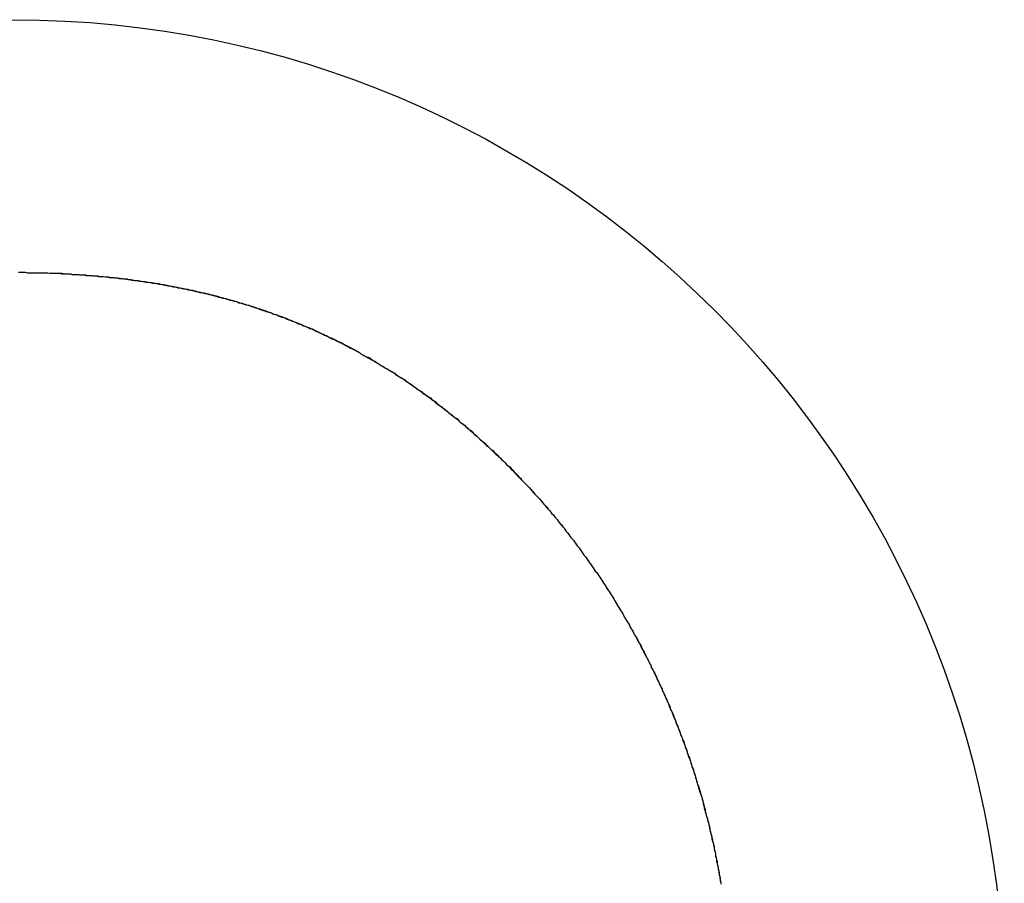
# Model space of a CAD drawing. Extents: x -55 to 3310, y -427 to 1727.
# Tile 15 of 79: x 994.73 to 996.65, y 530.96 to 532.64. Entities that reach past the tile are written whole.
import ezdxf

# ---------------------------------------------------------------- set-up
doc = ezdxf.new("R2010")
doc.units = 0
doc.linetypes.add('DURCHGEHEND', pattern=[0])
doc.layers.add('KF_PASSIO_SUB_15_FRONT', color=7, linetype='DURCHGEHEND')

# ---------------------------------------------------------------- blocks, each defined once
blk = doc.blocks.new('KF_PASSIO_SUB_15_FRONT')
at = {"layer": 'KF_PASSIO_SUB_15_FRONT'}
for points in [[(-235.553, -389.616, 0), (-235.549, -389.616, 0), (-235.544, -389.616, 0), (-235.54, -389.616, 0), (-235.535, -389.617, 0), (-235.531, -389.617, 0), (-235.526, -389.617, 0), (-235.522, -389.617, 0), (-235.518, -389.617, 0), (-235.513, -389.617, 0), (-235.509, -389.617, 0), (-235.504, -389.617, 0), (-235.5, -389.617, 0), (-235.496, -389.617, 0), (-235.491, -389.618, 0), (-235.487, -389.618, 0), (-235.482, -389.618, 0), (-235.478, -389.618, 0), (-235.474, -389.618, 0), (-235.469, -389.619, 0), (-235.465, -389.619, 0), (-235.461, -389.619, 0), (-235.456, -389.619, 0), (-235.452, -389.619, 0), (-235.448, -389.62, 0), (-235.443, -389.62, 0), (-235.439, -389.62, 0), (-235.435, -389.621, 0), (-235.43, -389.621, 0), (-235.426, -389.621, 0), (-235.422, -389.622, 0), (-235.417, -389.622, 0), (-235.413, -389.622, 0), (-235.409, -389.623, 0), (-235.405, -389.623, 0), (-235.4, -389.623, 0), (-235.396, -389.624, 0), (-235.392, -389.624, 0), (-235.388, -389.624, 0), (-235.383, -389.625, 0), (-235.379, -389.625, 0), (-235.375, -389.626, 0), (-235.371, -389.626, 0), (-235.367, -389.627, 0), (-235.362, -389.627, 0), (-235.358, -389.628, 0), (-235.354, -389.628, 0), (-235.35, -389.629, 0), (-235.346, -389.629, 0), (-235.341, -389.63, 0), (-235.337, -389.63, 0), (-235.333, -389.631, 0), (-235.329, -389.631, 0), (-235.325, -389.632, 0), (-235.321, -389.632, 0), (-235.316, -389.633, 0), (-235.312, -389.634, 0), (-235.308, -389.634, 0), (-235.304, -389.635, 0), (-235.3, -389.635, 0), (-235.296, -389.636, 0), (-235.292, -389.637, 0), (-235.288, -389.637, 0), (-235.284, -389.638, 0), (-235.28, -389.639, 0), (-235.275, -389.64, 0), (-235.271, -389.64, 0), (-235.267, -389.641, 0), (-235.263, -389.642, 0), (-235.259, -389.642, 0), (-235.255, -389.643, 0), (-235.251, -389.644, 0), (-235.247, -389.645, 0), (-235.243, -389.646, 0), (-235.239, -389.646, 0), (-235.235, -389.647, 0), (-235.231, -389.648, 0), (-235.227, -389.649, 0), (-235.223, -389.65, 0), (-235.219, -389.651, 0), (-235.215, -389.651, 0), (-235.211, -389.652, 0), (-235.207, -389.653, 0), (-235.203, -389.654, 0), (-235.199, -389.655, 0), (-235.195, -389.656, 0), (-235.191, -389.657, 0), (-235.187, -389.658, 0), (-235.183, -389.659, 0), (-235.179, -389.66, 0), (-235.175, -389.661, 0), (-235.172, -389.662, 0), (-235.168, -389.663, 0), (-235.164, -389.664, 0), (-235.16, -389.665, 0), (-235.156, -389.666, 0), (-235.152, -389.667, 0), (-235.148, -389.668, 0), (-235.144, -389.669, 0), (-235.14, -389.67, 0), (-235.136, -389.671, 0), (-235.133, -389.672, 0), (-235.129, -389.673, 0), (-235.125, -389.675, 0), (-235.121, -389.676, 0), (-235.117, -389.677, 0), (-235.113, -389.678, 0), (-235.11, -389.679, 0), (-235.106, -389.68, 0), (-235.102, -389.682, 0), (-235.098, -389.683, 0), (-235.094, -389.684, 0), (-235.091, -389.685, 0), (-235.087, -389.687, 0), (-235.083, -389.688, 0), (-235.079, -389.689, 0), (-235.075, -389.69, 0), (-235.072, -389.692, 0), (-235.068, -389.693, 0), (-235.064, -389.694, 0), (-235.06, -389.696, 0), (-235.057, -389.697, 0), (-235.053, -389.698, 0), (-235.049, -389.7, 0), (-235.045, -389.701, 0), (-235.042, -389.703, 0), (-235.038, -389.704, 0), (-235.034, -389.705, 0), (-235.031, -389.707, 0), (-235.027, -389.708, 0), (-235.023, -389.71, 0), (-235.02, -389.711, 0), (-235.016, -389.713, 0), (-235.012, -389.714, 0), (-235.009, -389.716, 0), (-235.005, -389.717, 0), (-235.001, -389.719, 0), (-234.998, -389.72, 0), (-234.994, -389.722, 0), (-234.99, -389.723, 0), (-234.987, -389.725, 0), (-234.983, -389.726, 0), (-234.979, -389.728, 0), (-234.976, -389.73, 0), (-234.972, -389.731, 0), (-234.969, -389.733, 0), (-234.965, -389.735, 0), (-234.961, -389.736, 0), (-234.958, -389.738, 0), (-234.954, -389.74, 0), (-234.951, -389.741, 0), (-234.947, -389.743, 0), (-234.944, -389.745, 0), (-234.94, -389.746, 0), (-234.937, -389.748, 0), (-234.933, -389.75, 0), (-234.929, -389.752, 0), (-234.926, -389.753, 0), (-234.922, -389.755, 0), (-234.919, -389.757, 0), (-234.915, -389.759, 0), (-234.912, -389.761, 0), (-234.908, -389.763, 0), (-234.905, -389.764, 0), (-234.901, -389.766, 0), (-234.898, -389.768, 0), (-234.894, -389.77, 0), (-234.891, -389.772, 0), (-234.888, -389.774, 0), (-234.884, -389.776, 0), (-234.881, -389.778, 0), (-234.877, -389.78, 0), (-234.874, -389.782, 0), (-234.87, -389.784, 0), (-234.867, -389.786, 0), (-234.863, -389.788, 0), (-234.86, -389.79, 0), (-234.857, -389.792, 0), (-234.853, -389.794, 0), (-234.85, -389.796, 0), (-234.846, -389.798, 0), (-234.843, -389.8, 0), (-234.84, -389.802, 0), (-234.836, -389.804, 0), (-234.833, -389.806, 0), (-234.83, -389.808, 0), (-234.826, -389.81, 0), (-234.823, -389.812, 0), (-234.82, -389.815, 0), (-234.816, -389.817, 0), (-234.813, -389.819, 0), (-234.81, -389.821, 0), (-234.806, -389.823, 0), (-234.803, -389.825, 0), (-234.8, -389.828, 0), (-234.796, -389.83, 0), (-234.793, -389.832, 0), (-234.79, -389.834, 0), (-234.786, -389.837, 0), (-234.783, -389.839, 0), (-234.78, -389.841, 0), (-234.777, -389.844, 0), (-234.773, -389.846, 0), (-234.77, -389.848, 0), (-234.767, -389.851, 0), (-234.764, -389.853, 0), (-234.76, -389.855, 0), (-234.757, -389.858, 0), (-234.754, -389.86, 0), (-234.751, -389.862, 0), (-234.747, -389.865, 0), (-234.744, -389.867, 0), (-234.741, -389.87, 0), (-234.738, -389.872, 0), (-234.735, -389.875, 0), (-234.731, -389.877, 0), (-234.728, -389.88, 0), (-234.725, -389.882, 0), (-234.722, -389.885, 0), (-234.719, -389.887, 0), (-234.716, -389.89, 0), (-234.712, -389.892, 0), (-234.709, -389.895, 0), (-234.706, -389.897, 0), (-234.703, -389.9, 0), (-234.7, -389.902, 0), (-234.697, -389.905, 0), (-234.694, -389.908, 0), (-234.69, -389.91, 0), (-234.687, -389.913, 0), (-234.684, -389.916, 0), (-234.681, -389.918, 0), (-234.678, -389.921, 0), (-234.675, -389.924, 0), (-234.672, -389.926, 0), (-234.669, -389.929, 0), (-234.666, -389.932, 0), (-234.663, -389.934, 0), (-234.66, -389.937, 0), (-234.657, -389.94, 0), (-234.653, -389.943, 0), (-234.65, -389.946, 0), (-234.647, -389.948, 0), (-234.644, -389.951, 0), (-234.641, -389.954, 0), (-234.638, -389.957, 0), (-234.635, -389.96, 0), (-234.632, -389.962, 0), (-234.629, -389.965, 0), (-234.626, -389.968, 0), (-234.623, -389.971, 0), (-234.62, -389.974, 0), (-234.617, -389.977, 0), (-234.614, -389.98, 0), (-234.611, -389.983, 0), (-234.608, -389.986, 0), (-234.605, -389.989, 0), (-234.602, -389.992, 0), (-234.599, -389.994, 0), (-234.596, -389.997, 0), (-234.593, -390, 0), (-234.591, -390.003, 0), (-234.588, -390.006, 0), (-234.585, -390.01, 0), (-234.582, -390.013, 0), (-234.579, -390.016, 0), (-234.576, -390.019, 0), (-234.573, -390.022, 0), (-234.57, -390.025, 0), (-234.567, -390.028, 0), (-234.564, -390.031, 0), (-234.561, -390.034, 0), (-234.558, -390.037, 0), (-234.556, -390.04, 0), (-234.553, -390.044, 0), (-234.55, -390.047, 0), (-234.547, -390.05, 0), (-234.544, -390.053, 0), (-234.541, -390.056, 0), (-234.538, -390.06, 0), (-234.535, -390.063, 0), (-234.533, -390.066, 0), (-234.53, -390.069, 0), (-234.527, -390.072, 0), (-234.524, -390.076, 0), (-234.521, -390.079, 0)], [(-235.553, -389.616, 0), (-235.549, -389.616, 0), (-235.544, -389.616, 0), (-235.54, -389.616, 0), (-235.536, -389.617, 0), (-235.531, -389.617, 0), (-235.527, -389.617, 0), (-235.522, -389.617, 0), (-235.518, -389.617, 0), (-235.514, -389.617, 0), (-235.509, -389.617, 0), (-235.505, -389.617, 0), (-235.501, -389.617, 0), (-235.496, -389.617, 0), (-235.492, -389.618, 0), (-235.488, -389.618, 0), (-235.483, -389.618, 0), (-235.479, -389.618, 0), (-235.475, -389.618, 0), (-235.47, -389.618, 0), (-235.466, -389.619, 0), (-235.462, -389.619, 0), (-235.457, -389.619, 0), (-235.453, -389.619, 0), (-235.449, -389.62, 0), (-235.445, -389.62, 0), (-235.44, -389.62, 0), (-235.436, -389.62, 0), (-235.432, -389.621, 0), (-235.427, -389.621, 0), (-235.423, -389.621, 0), (-235.419, -389.622, 0), (-235.415, -389.622, 0), (-235.41, -389.622, 0), (-235.406, -389.623, 0), (-235.402, -389.623, 0), (-235.398, -389.624, 0), (-235.394, -389.624, 0), (-235.389, -389.624, 0), (-235.385, -389.625, 0), (-235.381, -389.625, 0), (-235.377, -389.626, 0), (-235.372, -389.626, 0), (-235.368, -389.626, 0), (-235.364, -389.627, 0), (-235.36, -389.627, 0), (-235.356, -389.628, 0), (-235.352, -389.628, 0), (-235.347, -389.629, 0), (-235.343, -389.629, 0), (-235.339, -389.63, 0), (-235.335, -389.63, 0), (-235.331, -389.631, 0), (-235.327, -389.632, 0), (-235.323, -389.632, 0), (-235.318, -389.633, 0), (-235.314, -389.633, 0), (-235.31, -389.634, 0), (-235.306, -389.635, 0), (-235.302, -389.635, 0), (-235.298, -389.636, 0), (-235.294, -389.636, 0), (-235.29, -389.637, 0), (-235.286, -389.638, 0), (-235.281, -389.638, 0), (-235.277, -389.639, 0), (-235.273, -389.64, 0), (-235.269, -389.641, 0), (-235.265, -389.641, 0), (-235.261, -389.642, 0), (-235.257, -389.643, 0), (-235.253, -389.644, 0), (-235.249, -389.644, 0), (-235.245, -389.645, 0), (-235.241, -389.646, 0), (-235.237, -389.647, 0), (-235.233, -389.648, 0), (-235.229, -389.648, 0), (-235.225, -389.649, 0), (-235.221, -389.65, 0), (-235.217, -389.651, 0), (-235.213, -389.652, 0), (-235.209, -389.653, 0), (-235.205, -389.654, 0), (-235.201, -389.655, 0), (-235.197, -389.655, 0), (-235.193, -389.656, 0), (-235.189, -389.657, 0), (-235.185, -389.658, 0), (-235.181, -389.659, 0), (-235.177, -389.66, 0), (-235.173, -389.661, 0), (-235.169, -389.662, 0), (-235.165, -389.663, 0), (-235.162, -389.664, 0), (-235.158, -389.665, 0), (-235.154, -389.666, 0), (-235.15, -389.667, 0), (-235.146, -389.669, 0), (-235.142, -389.67, 0), (-235.138, -389.671, 0), (-235.134, -389.672, 0), (-235.13, -389.673, 0), (-235.127, -389.674, 0), (-235.123, -389.675, 0), (-235.119, -389.676, 0), (-235.115, -389.678, 0), (-235.111, -389.679, 0), (-235.107, -389.68, 0), (-235.103, -389.681, 0), (-235.1, -389.682, 0), (-235.096, -389.684, 0), (-235.092, -389.685, 0), (-235.088, -389.686, 0), (-235.084, -389.687, 0), (-235.081, -389.689, 0), (-235.077, -389.69, 0), (-235.073, -389.691, 0), (-235.069, -389.693, 0), (-235.065, -389.694, 0), (-235.062, -389.695, 0), (-235.058, -389.697, 0), (-235.054, -389.698, 0), (-235.05, -389.699, 0), (-235.047, -389.701, 0), (-235.043, -389.702, 0), (-235.039, -389.703, 0), (-235.035, -389.705, 0), (-235.032, -389.706, 0), (-235.028, -389.708, 0), (-235.024, -389.709, 0), (-235.021, -389.711, 0), (-235.017, -389.712, 0), (-235.013, -389.714, 0), (-235.01, -389.715, 0), (-235.006, -389.717, 0), (-235.002, -389.718, 0), (-234.999, -389.72, 0), (-234.995, -389.721, 0), (-234.991, -389.723, 0), (-234.988, -389.724, 0), (-234.984, -389.726, 0), (-234.98, -389.728, 0), (-234.977, -389.729, 0), (-234.973, -389.731, 0), (-234.969, -389.733, 0), (-234.966, -389.734, 0), (-234.962, -389.736, 0), (-234.959, -389.738, 0), (-234.955, -389.739, 0), (-234.951, -389.741, 0), (-234.948, -389.743, 0), (-234.944, -389.744, 0), (-234.941, -389.746, 0), (-234.937, -389.748, 0), (-234.934, -389.75, 0), (-234.93, -389.751, 0), (-234.926, -389.753, 0), (-234.923, -389.755, 0), (-234.919, -389.757, 0), (-234.916, -389.759, 0), (-234.912, -389.76, 0), (-234.909, -389.762, 0), (-234.905, -389.764, 0), (-234.902, -389.766, 0), (-234.898, -389.768, 0), (-234.895, -389.77, 0), (-234.891, -389.772, 0), (-234.888, -389.774, 0), (-234.884, -389.776, 0), (-234.881, -389.778, 0), (-234.877, -389.78, 0), (-234.874, -389.781, 0), (-234.87, -389.783, 0), (-234.867, -389.785, 0), (-234.864, -389.787, 0), (-234.86, -389.789, 0), (-234.857, -389.792, 0), (-234.853, -389.794, 0), (-234.85, -389.796, 0), (-234.846, -389.798, 0), (-234.843, -389.8, 0), (-234.84, -389.802, 0), (-234.836, -389.804, 0), (-234.833, -389.806, 0), (-234.829, -389.808, 0), (-234.826, -389.81, 0), (-234.823, -389.812, 0), (-234.819, -389.815, 0), (-234.816, -389.817, 0), (-234.813, -389.819, 0), (-234.809, -389.821, 0), (-234.806, -389.823, 0), (-234.803, -389.826, 0), (-234.799, -389.828, 0), (-234.796, -389.83, 0), (-234.793, -389.832, 0), (-234.789, -389.835, 0), (-234.786, -389.837, 0), (-234.783, -389.839, 0), (-234.78, -389.842, 0), (-234.776, -389.844, 0), (-234.773, -389.846, 0), (-234.77, -389.849, 0), (-234.766, -389.851, 0), (-234.763, -389.853, 0), (-234.76, -389.856, 0), (-234.757, -389.858, 0), (-234.753, -389.86, 0), (-234.75, -389.863, 0), (-234.747, -389.865, 0), (-234.744, -389.868, 0), (-234.741, -389.87, 0), (-234.737, -389.873, 0), (-234.734, -389.875, 0), (-234.731, -389.878, 0), (-234.728, -389.88, 0), (-234.725, -389.883, 0), (-234.721, -389.885, 0), (-234.718, -389.888, 0), (-234.715, -389.89, 0), (-234.712, -389.893, 0), (-234.709, -389.895, 0), (-234.706, -389.898, 0), (-234.702, -389.9, 0), (-234.699, -389.903, 0), (-234.696, -389.906, 0), (-234.693, -389.908, 0), (-234.69, -389.911, 0), (-234.687, -389.913, 0), (-234.684, -389.916, 0), (-234.681, -389.919, 0), (-234.677, -389.921, 0), (-234.674, -389.924, 0), (-234.671, -389.927, 0), (-234.668, -389.93, 0), (-234.665, -389.932, 0), (-234.662, -389.935, 0), (-234.659, -389.938, 0), (-234.656, -389.941, 0), (-234.653, -389.943, 0), (-234.65, -389.946, 0), (-234.647, -389.949, 0), (-234.644, -389.952, 0), (-234.641, -389.954, 0), (-234.638, -389.957, 0), (-234.635, -389.96, 0), (-234.632, -389.963, 0), (-234.629, -389.966, 0), (-234.626, -389.969, 0), (-234.623, -389.972, 0), (-234.62, -389.974, 0), (-234.617, -389.977, 0), (-234.614, -389.98, 0), (-234.611, -389.983, 0), (-234.608, -389.986, 0), (-234.605, -389.989, 0), (-234.602, -389.992, 0), (-234.599, -389.995, 0), (-234.596, -389.998, 0), (-234.593, -390.001, 0), (-234.59, -390.004, 0), (-234.587, -390.007, 0), (-234.584, -390.01, 0), (-234.581, -390.013, 0), (-234.578, -390.016, 0), (-234.576, -390.019, 0), (-234.573, -390.022, 0), (-234.57, -390.025, 0), (-234.567, -390.028, 0), (-234.564, -390.031, 0), (-234.561, -390.034, 0), (-234.558, -390.038, 0), (-234.555, -390.041, 0), (-234.552, -390.044, 0), (-234.55, -390.047, 0), (-234.547, -390.05, 0), (-234.544, -390.053, 0), (-234.541, -390.056, 0), (-234.538, -390.06, 0), (-234.535, -390.063, 0), (-234.533, -390.066, 0), (-234.53, -390.069, 0), (-234.527, -390.073, 0), (-234.524, -390.076, 0), (-234.521, -390.079, 0)], [(-234.521, -390.079, 0), (-234.519, -390.082, 0), (-234.517, -390.085, 0), (-234.514, -390.087, 0), (-234.512, -390.09, 0), (-234.51, -390.093, 0), (-234.507, -390.096, 0), (-234.505, -390.099, 0), (-234.503, -390.102, 0), (-234.5, -390.105, 0), (-234.498, -390.107, 0), (-234.496, -390.11, 0), (-234.493, -390.113, 0), (-234.491, -390.116, 0), (-234.489, -390.119, 0), (-234.487, -390.122, 0), (-234.484, -390.125, 0), (-234.482, -390.128, 0), (-234.48, -390.131, 0), (-234.478, -390.133, 0), (-234.475, -390.136, 0), (-234.473, -390.139, 0), (-234.471, -390.142, 0), (-234.469, -390.145, 0), (-234.467, -390.148, 0), (-234.464, -390.151, 0), (-234.462, -390.154, 0), (-234.46, -390.157, 0), (-234.458, -390.16, 0), (-234.456, -390.163, 0), (-234.454, -390.166, 0), (-234.451, -390.169, 0), (-234.449, -390.172, 0), (-234.447, -390.175, 0), (-234.445, -390.178, 0), (-234.443, -390.181, 0), (-234.441, -390.184, 0), (-234.439, -390.187, 0), (-234.437, -390.19, 0), (-234.435, -390.193, 0), (-234.433, -390.196, 0), (-234.43, -390.199, 0), (-234.428, -390.202, 0), (-234.426, -390.205, 0), (-234.424, -390.208, 0), (-234.422, -390.211, 0), (-234.42, -390.214, 0), (-234.418, -390.217, 0), (-234.416, -390.22, 0), (-234.414, -390.223, 0), (-234.412, -390.226, 0), (-234.41, -390.229, 0), (-234.408, -390.233, 0), (-234.406, -390.236, 0), (-234.404, -390.239, 0), (-234.402, -390.242, 0), (-234.4, -390.245, 0), (-234.398, -390.248, 0), (-234.396, -390.251, 0), (-234.395, -390.254, 0), (-234.393, -390.257, 0), (-234.391, -390.26, 0), (-234.389, -390.264, 0), (-234.387, -390.267, 0), (-234.385, -390.27, 0), (-234.383, -390.273, 0), (-234.381, -390.276, 0), (-234.379, -390.279, 0), (-234.378, -390.282, 0), (-234.376, -390.286, 0), (-234.374, -390.289, 0), (-234.372, -390.292, 0), (-234.37, -390.295, 0), (-234.368, -390.298, 0), (-234.366, -390.301, 0), (-234.365, -390.305, 0), (-234.363, -390.308, 0), (-234.361, -390.311, 0), (-234.359, -390.314, 0), (-234.358, -390.317, 0), (-234.356, -390.321, 0), (-234.354, -390.324, 0), (-234.352, -390.327, 0), (-234.351, -390.33, 0), (-234.349, -390.333, 0), (-234.347, -390.337, 0), (-234.345, -390.34, 0), (-234.344, -390.343, 0), (-234.342, -390.346, 0), (-234.34, -390.35, 0), (-234.339, -390.353, 0), (-234.337, -390.356, 0), (-234.335, -390.359, 0), (-234.333, -390.363, 0), (-234.332, -390.366, 0), (-234.33, -390.369, 0), (-234.329, -390.372, 0), (-234.327, -390.376, 0), (-234.325, -390.379, 0), (-234.324, -390.382, 0), (-234.322, -390.386, 0), (-234.32, -390.389, 0), (-234.319, -390.392, 0), (-234.317, -390.395, 0), (-234.316, -390.399, 0), (-234.314, -390.402, 0), (-234.313, -390.405, 0), (-234.311, -390.409, 0), (-234.309, -390.412, 0), (-234.308, -390.415, 0), (-234.306, -390.419, 0), (-234.305, -390.422, 0), (-234.303, -390.425, 0), (-234.302, -390.429, 0), (-234.3, -390.432, 0), (-234.299, -390.435, 0), (-234.297, -390.439, 0), (-234.296, -390.442, 0), (-234.294, -390.445, 0), (-234.293, -390.449, 0), (-234.291, -390.452, 0), (-234.29, -390.455, 0), (-234.289, -390.459, 0), (-234.287, -390.462, 0), (-234.286, -390.466, 0), (-234.284, -390.469, 0), (-234.283, -390.472, 0), (-234.282, -390.476, 0), (-234.28, -390.479, 0), (-234.279, -390.482, 0), (-234.277, -390.486, 0), (-234.276, -390.489, 0), (-234.275, -390.493, 0), (-234.273, -390.496, 0), (-234.272, -390.499, 0), (-234.271, -390.503, 0), (-234.269, -390.506, 0), (-234.268, -390.51, 0), (-234.267, -390.513, 0), (-234.265, -390.517, 0), (-234.264, -390.52, 0), (-234.263, -390.523, 0), (-234.262, -390.527, 0), (-234.26, -390.53, 0), (-234.259, -390.534, 0), (-234.258, -390.537, 0), (-234.257, -390.541, 0), (-234.255, -390.544, 0), (-234.254, -390.548, 0), (-234.253, -390.551, 0), (-234.252, -390.554, 0), (-234.251, -390.558, 0), (-234.249, -390.561, 0), (-234.248, -390.565, 0), (-234.247, -390.568, 0), (-234.246, -390.572, 0), (-234.245, -390.575, 0), (-234.244, -390.579, 0), (-234.242, -390.582, 0), (-234.241, -390.586, 0), (-234.24, -390.589, 0), (-234.239, -390.593, 0), (-234.238, -390.596, 0), (-234.237, -390.6, 0), (-234.236, -390.603, 0), (-234.235, -390.607, 0), (-234.234, -390.61, 0), (-234.233, -390.614, 0), (-234.232, -390.617, 0), (-234.231, -390.621, 0), (-234.23, -390.624, 0), (-234.228, -390.628, 0), (-234.227, -390.631, 0), (-234.226, -390.635, 0), (-234.225, -390.638, 0), (-234.224, -390.642, 0), (-234.223, -390.645, 0), (-234.223, -390.649, 0), (-234.222, -390.652, 0), (-234.221, -390.656, 0), (-234.22, -390.66, 0), (-234.219, -390.663, 0), (-234.218, -390.667, 0), (-234.217, -390.67, 0), (-234.216, -390.674, 0), (-234.215, -390.677, 0), (-234.214, -390.681, 0), (-234.213, -390.684, 0), (-234.212, -390.688, 0), (-234.211, -390.692, 0), (-234.211, -390.695, 0), (-234.21, -390.699, 0), (-234.209, -390.702, 0), (-234.208, -390.706, 0), (-234.207, -390.709, 0), (-234.206, -390.713, 0), (-234.206, -390.717, 0), (-234.205, -390.72, 0), (-234.204, -390.724, 0), (-234.203, -390.727, 0), (-234.202, -390.731, 0), (-234.202, -390.735, 0), (-234.201, -390.738, 0), (-234.2, -390.742, 0), (-234.199, -390.745, 0), (-234.199, -390.749, 0), (-234.198, -390.752, 0), (-234.197, -390.756, 0), (-234.197, -390.76, 0), (-234.196, -390.763, 0), (-234.195, -390.767, 0), (-234.194, -390.771, 0), (-234.194, -390.774, 0), (-234.193, -390.778, 0), (-234.193, -390.781, 0), (-234.192, -390.785, 0), (-234.191, -390.789, 0), (-234.191, -390.792, 0), (-234.19, -390.796, 0), (-234.189, -390.8, 0), (-234.189, -390.803, 0)], [(-234.521, -390.079, 0), (-234.519, -390.082, 0), (-234.517, -390.085, 0), (-234.514, -390.087, 0), (-234.512, -390.09, 0), (-234.51, -390.093, 0), (-234.507, -390.096, 0), (-234.505, -390.099, 0), (-234.503, -390.102, 0), (-234.5, -390.105, 0), (-234.498, -390.107, 0), (-234.496, -390.11, 0), (-234.493, -390.113, 0), (-234.491, -390.116, 0), (-234.489, -390.119, 0), (-234.487, -390.122, 0), (-234.484, -390.125, 0), (-234.482, -390.128, 0), (-234.48, -390.131, 0), (-234.478, -390.133, 0), (-234.475, -390.136, 0), (-234.473, -390.139, 0), (-234.471, -390.142, 0), (-234.469, -390.145, 0), (-234.467, -390.148, 0), (-234.464, -390.151, 0), (-234.462, -390.154, 0), (-234.46, -390.157, 0), (-234.458, -390.16, 0), (-234.456, -390.163, 0), (-234.454, -390.166, 0), (-234.451, -390.169, 0), (-234.449, -390.172, 0), (-234.447, -390.175, 0), (-234.445, -390.178, 0), (-234.443, -390.181, 0), (-234.441, -390.184, 0), (-234.439, -390.187, 0), (-234.437, -390.19, 0), (-234.435, -390.193, 0), (-234.433, -390.196, 0), (-234.43, -390.199, 0), (-234.428, -390.202, 0), (-234.426, -390.205, 0), (-234.424, -390.208, 0), (-234.422, -390.211, 0), (-234.42, -390.214, 0), (-234.418, -390.217, 0), (-234.416, -390.22, 0), (-234.414, -390.223, 0), (-234.412, -390.226, 0), (-234.41, -390.23, 0), (-234.408, -390.233, 0), (-234.406, -390.236, 0), (-234.404, -390.239, 0), (-234.402, -390.242, 0), (-234.4, -390.245, 0), (-234.398, -390.248, 0), (-234.396, -390.251, 0), (-234.395, -390.254, 0), (-234.393, -390.257, 0), (-234.391, -390.261, 0), (-234.389, -390.264, 0), (-234.387, -390.267, 0), (-234.385, -390.27, 0), (-234.383, -390.273, 0), (-234.381, -390.276, 0), (-234.379, -390.279, 0), (-234.377, -390.283, 0), (-234.376, -390.286, 0), (-234.374, -390.289, 0), (-234.372, -390.292, 0), (-234.37, -390.295, 0), (-234.368, -390.298, 0), (-234.366, -390.302, 0), (-234.365, -390.305, 0), (-234.363, -390.308, 0), (-234.361, -390.311, 0), (-234.359, -390.314, 0), (-234.357, -390.318, 0), (-234.356, -390.321, 0), (-234.354, -390.324, 0), (-234.352, -390.327, 0), (-234.35, -390.33, 0), (-234.349, -390.334, 0), (-234.347, -390.337, 0), (-234.345, -390.34, 0), (-234.343, -390.343, 0), (-234.342, -390.347, 0), (-234.34, -390.35, 0), (-234.338, -390.353, 0), (-234.337, -390.356, 0), (-234.335, -390.36, 0), (-234.333, -390.363, 0), (-234.332, -390.366, 0), (-234.33, -390.369, 0), (-234.328, -390.373, 0), (-234.327, -390.376, 0), (-234.325, -390.379, 0), (-234.324, -390.383, 0), (-234.322, -390.386, 0), (-234.32, -390.389, 0), (-234.319, -390.392, 0), (-234.317, -390.396, 0), (-234.316, -390.399, 0), (-234.314, -390.402, 0), (-234.312, -390.406, 0), (-234.311, -390.409, 0), (-234.309, -390.412, 0), (-234.308, -390.416, 0), (-234.306, -390.419, 0), (-234.305, -390.422, 0), (-234.303, -390.426, 0), (-234.302, -390.429, 0), (-234.3, -390.432, 0), (-234.299, -390.436, 0), (-234.297, -390.439, 0), (-234.296, -390.442, 0), (-234.294, -390.446, 0), (-234.293, -390.449, 0), (-234.291, -390.452, 0), (-234.29, -390.456, 0), (-234.288, -390.459, 0), (-234.287, -390.463, 0), (-234.286, -390.466, 0), (-234.284, -390.469, 0), (-234.283, -390.473, 0), (-234.281, -390.476, 0), (-234.28, -390.48, 0), (-234.279, -390.483, 0), (-234.277, -390.486, 0), (-234.276, -390.49, 0), (-234.275, -390.493, 0), (-234.273, -390.497, 0), (-234.272, -390.5, 0), (-234.271, -390.503, 0), (-234.269, -390.507, 0), (-234.268, -390.51, 0), (-234.267, -390.514, 0), (-234.265, -390.517, 0), (-234.264, -390.52, 0), (-234.263, -390.524, 0), (-234.261, -390.527, 0), (-234.26, -390.531, 0), (-234.259, -390.534, 0), (-234.258, -390.538, 0), (-234.256, -390.541, 0), (-234.255, -390.545, 0), (-234.254, -390.548, 0), (-234.253, -390.552, 0), (-234.252, -390.555, 0), (-234.25, -390.558, 0), (-234.249, -390.562, 0), (-234.248, -390.565, 0), (-234.247, -390.569, 0), (-234.246, -390.572, 0), (-234.245, -390.576, 0), (-234.243, -390.579, 0), (-234.242, -390.583, 0), (-234.241, -390.586, 0), (-234.24, -390.59, 0), (-234.239, -390.593, 0), (-234.238, -390.597, 0), (-234.237, -390.6, 0), (-234.236, -390.604, 0), (-234.235, -390.607, 0), (-234.234, -390.611, 0), (-234.232, -390.614, 0), (-234.231, -390.618, 0), (-234.23, -390.621, 0), (-234.229, -390.625, 0), (-234.228, -390.628, 0), (-234.227, -390.632, 0), (-234.226, -390.635, 0), (-234.225, -390.639, 0), (-234.224, -390.643, 0), (-234.223, -390.646, 0), (-234.222, -390.65, 0), (-234.221, -390.653, 0), (-234.22, -390.657, 0), (-234.219, -390.66, 0), (-234.219, -390.664, 0), (-234.218, -390.667, 0), (-234.217, -390.671, 0), (-234.216, -390.674, 0), (-234.215, -390.678, 0), (-234.214, -390.682, 0), (-234.213, -390.685, 0), (-234.212, -390.689, 0), (-234.211, -390.692, 0), (-234.21, -390.696, 0), (-234.21, -390.699, 0), (-234.209, -390.703, 0), (-234.208, -390.706, 0), (-234.207, -390.71, 0), (-234.206, -390.714, 0), (-234.205, -390.717, 0), (-234.205, -390.721, 0), (-234.204, -390.724, 0), (-234.203, -390.728, 0), (-234.202, -390.732, 0), (-234.202, -390.735, 0), (-234.201, -390.739, 0), (-234.2, -390.742, 0), (-234.199, -390.746, 0), (-234.199, -390.75, 0), (-234.198, -390.753, 0), (-234.197, -390.757, 0), (-234.196, -390.76, 0), (-234.196, -390.764, 0), (-234.195, -390.768, 0), (-234.194, -390.771, 0), (-234.194, -390.775, 0), (-234.193, -390.778, 0), (-234.192, -390.782, 0), (-234.192, -390.786, 0), (-234.191, -390.789, 0), (-234.19, -390.793, 0), (-234.19, -390.797, 0), (-234.189, -390.8, 0), (-234.189, -390.804, 0)]]:
    blk.add_polyline3d(points, dxfattribs=at)
blk.add_circle((-235.562, -391.0495), 1.9239, dxfattribs=at)
blk.add_circle((-235.562, -391.0495), 1.9239, dxfattribs=at)

msp = doc.modelspace()

# ---------------------------------------------------------------- block references
at = {"layer": 'KF_PASSIO_SUB_15_FRONT'}
msp.add_blockref('KF_PASSIO_SUB_15_FRONT', (1230.2834, 921.7627), dxfattribs=at)

doc.saveas('drawing.dxf')
